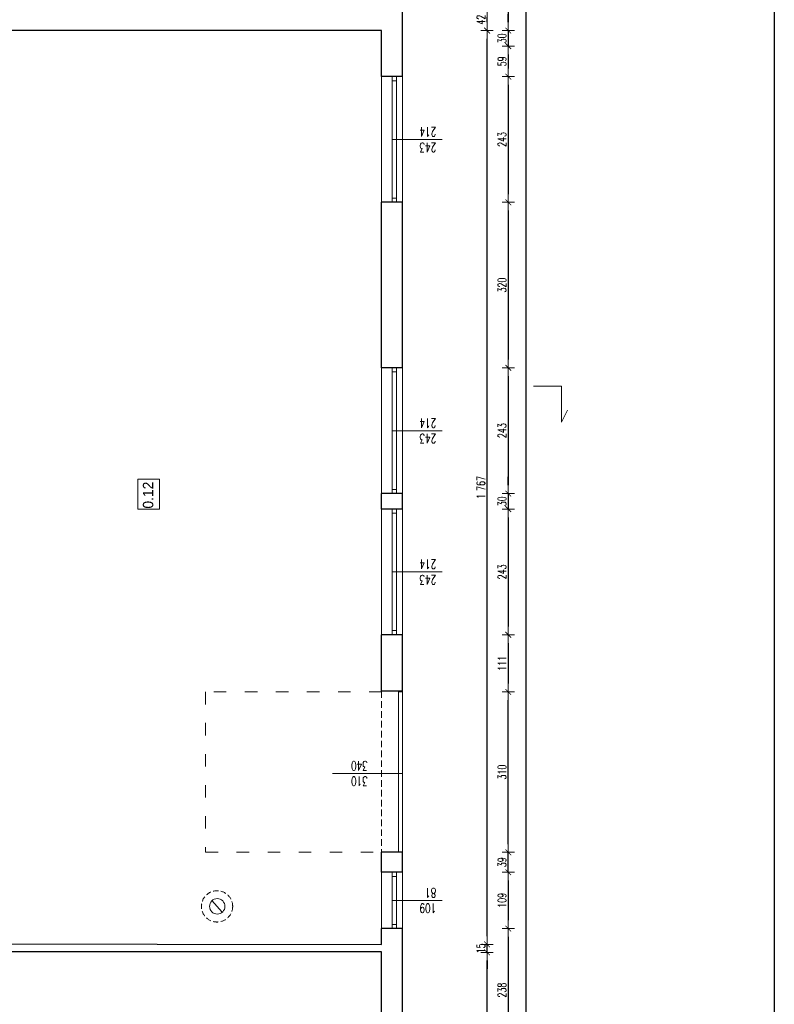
# Model space of a CAD drawing. Header units: millimetres. Extents: x -2948 to 78628, y 64669 to 215420.
# Tile 92 of 256: x 56605 to 58064, y 89950 to 91853. Entities that reach past the tile are written whole.
import ezdxf

# ---------------------------------------------------------------- set-up
doc = ezdxf.new("R2010")
doc.units = ezdxf.units.MM
for name, pattern in [('ACAD_ISO03W100', [30, 12, -18]), ('DASHED2', [0.375, 0.25, -0.125]), ('HIDDEN', [9.525, 6.35, -3.175])]:
    doc.linetypes.add(name, pattern=pattern)
for name, color, linetype, lineweight in [('-stolarka', 103, 'Continuous', 13), ('1_OPIS_OKNA', 60, 'Continuous', 13), ('kominy', 7, 'Continuous', 9), ('NOWE SCIANY', 3, 'Continuous', 13), ('NOWE WYBURZENIA', 1, 'Continuous', 20), ('OPIS', 2, 'Continuous', 13), ('pomiwszczenia', 95, 'Continuous', 20), ('POMOC', 1, 'Continuous', 13), ('STOLARKA', 3, 'Continuous', 13), ('stolarka opis', 60, 'Continuous', 13), ('WYMIAR', 5, 'Continuous', 13), ('ŚCIANY', 7, 'Continuous', 30)]:
    doc.layers.add(name, color=color, linetype=linetype, lineweight=lineweight)
doc.layers.add('FORMATKA', color=7, linetype='Continuous')
doc.styles.add('style2', font='romans.shx', dxfattribs={"width": 0.7})
doc.dimstyles.new('100', dxfattribs={"dimscale": 80, "dimtxt": 0.2, "dimasz": 0.2, "dimexe": 1.25, "dimexo": 0.625, "dimgap": 0.05, "dimtad": 1, "dimdec": 0, "dimdsep": 46, "dimlunit": 6, "dimtxsty": 'style2', "dimblk1": 'TICK', "dimblk2": 'TICK', "dimsah": 1, "dimcen": 0.2, "dimse1": 1, "dimse2": 1, "dimclrd": 256, "dimclrt": 2, "dimadec": 0, "dimazin": 0, "dimtfac": 1, "dimtdec": 0, "dimtix": 1, "dimtmove": 1, "dimatfit": 0, "dimldrblk": 'DOTSMALL', "dimfxl": 1, "dimtolj": 1, "dimtzin": 0, "dimarcsym": 0})

# ---------------------------------------------------------------- blocks, each defined once
blk = doc.blocks.new('TICK')
at = {"color": 5}
for p, q in [((-1, 0), (1, 0)), ((0, -0.75), (0, 0.75))]:
    blk.add_line(p, q, dxfattribs=at)
at = {"const_width": 0.1}
blk.add_lwpolyline([(-0.35, -0.35), (0.35, 0.35)], dxfattribs=at)
blk = doc.blocks.new('*D1347')
at = {"layer": 'Defpoints', "color": 0, "ltscale": 2, "transparency": 16777216}
for p in [(57386, 92011.2), (57358.1, 91832.2), (57549.6, 91832.2)]:
    blk.add_point(p, dxfattribs=at)
at = {"layer": 'WYMIAR', "lineweight": -2, "ltscale": 2, "transparency": 16777216}
blk.add_line((57549.6, 91995.2), (57549.6, 91848.2), dxfattribs=at)
at = {"layer": 'WYMIAR', "lineweight": -2, "ltscale": 2, "transparency": 16777216, "xscale": 16, "yscale": 16, "zscale": 16}
for p, rotation in [((57549.6, 92011.2), 90), ((57549.6, 91832.2), 270)]:
    blk.add_blockref('TICK', p, dxfattribs=dict(at, rotation=rotation))
at = {"layer": 'WYMIAR', "color": 2, "ltscale": 2, "transparency": 16777216, "insert": (57537.6, 91921.7), "char_height": 16, "attachment_point": 5, "rotation": 90, "style": 'style2'}
blk.add_mtext('\\A1;179', dxfattribs=at)
blk = doc.blocks.new('_DotSmall')
at = {"layer": 'OPIS', "color": 0, "const_width": 0.5}
blk.add_lwpolyline([(-0.0625, 0, 1), (0.0625, 0, 1)], format="xyb", close=True, dxfattribs=at)
blk = doc.blocks.new('*D1348')
at = {"layer": 'Defpoints', "color": 0, "ltscale": 2, "transparency": 16777216}
for p in [(57358.1, 91832.2), (57547.4, 91802.2), (57549.6, 91802.2)]:
    blk.add_point(p, dxfattribs=at)
at = {"layer": 'WYMIAR', "lineweight": -2, "ltscale": 2, "transparency": 16777216}
for p, q in [((57549.6, 91848.2), (57549.6, 91864.2)), ((57549.6, 91832.2), (57549.6, 91802.2)), ((57549.6, 91786.2), (57549.6, 91770.2))]:
    blk.add_line(p, q, dxfattribs=at)
at = {"layer": 'WYMIAR', "lineweight": -2, "ltscale": 2, "transparency": 16777216, "xscale": 16, "yscale": 16, "zscale": 16}
for p, rotation in [((57549.6, 91832.2), 270), ((57549.6, 91802.2), 90)]:
    blk.add_blockref('TICK', p, dxfattribs=dict(at, rotation=rotation))
at = {"layer": 'WYMIAR', "color": 2, "ltscale": 2, "transparency": 16777216, "insert": (57537.6, 91817.2), "char_height": 16, "attachment_point": 5, "rotation": 90, "style": 'style2'}
blk.add_mtext('\\A1;30', dxfattribs=at)
blk = doc.blocks.new('*D1349')
at = {"layer": 'Defpoints', "color": 0, "ltscale": 2, "transparency": 16777216}
for p in [(57547.4, 91802.2), (57386, 91743.2), (57549.6, 91743.2)]:
    blk.add_point(p, dxfattribs=at)
at = {"layer": 'WYMIAR', "lineweight": -2, "ltscale": 2, "transparency": 16777216}
blk.add_line((57549.6, 91786.2), (57549.6, 91759.2), dxfattribs=at)
at = {"layer": 'WYMIAR', "lineweight": -2, "ltscale": 2, "transparency": 16777216, "xscale": 16, "yscale": 16, "zscale": 16}
for p, rotation in [((57549.6, 91802.2), 90), ((57549.6, 91743.2), 270)]:
    blk.add_blockref('TICK', p, dxfattribs=dict(at, rotation=rotation))
at = {"layer": 'WYMIAR', "color": 2, "ltscale": 2, "transparency": 16777216, "insert": (57537.6, 91772.7), "char_height": 16, "attachment_point": 5, "rotation": 90, "style": 'style2'}
blk.add_mtext('\\A1;59', dxfattribs=at)
blk = doc.blocks.new('*D1350')
at = {"layer": 'Defpoints', "color": 0, "ltscale": 2, "transparency": 16777216}
for p in [(57386, 91743.2), (57386, 91500.2), (57549.6, 91500.2)]:
    blk.add_point(p, dxfattribs=at)
at = {"layer": 'WYMIAR', "lineweight": -2, "ltscale": 2, "transparency": 16777216}
blk.add_line((57549.6, 91727.2), (57549.6, 91516.2), dxfattribs=at)
at = {"layer": 'WYMIAR', "lineweight": -2, "ltscale": 2, "transparency": 16777216, "xscale": 16, "yscale": 16, "zscale": 16}
for p, rotation in [((57549.6, 91743.2), 90), ((57549.6, 91500.2), 270)]:
    blk.add_blockref('TICK', p, dxfattribs=dict(at, rotation=rotation))
at = {"layer": 'WYMIAR', "color": 2, "ltscale": 2, "transparency": 16777216, "insert": (57537.6, 91621.7), "char_height": 16, "attachment_point": 5, "rotation": 90, "style": 'style2'}
blk.add_mtext('\\A1;243', dxfattribs=at)
blk = doc.blocks.new('*D1351')
at = {"layer": 'Defpoints', "color": 0, "ltscale": 2, "transparency": 16777216}
for p in [(57386, 91500.2), (57549.6, 91180.2), (57560.9, 91180.2)]:
    blk.add_point(p, dxfattribs=at)
at = {"layer": 'WYMIAR', "lineweight": -2, "ltscale": 2, "transparency": 16777216}
blk.add_line((57549.6, 91484.2), (57549.6, 91196.2), dxfattribs=at)
at = {"layer": 'WYMIAR', "lineweight": -2, "ltscale": 2, "transparency": 16777216, "xscale": 16, "yscale": 16, "zscale": 16}
for p, rotation in [((57549.6, 91500.2), 90), ((57549.6, 91180.2), 270)]:
    blk.add_blockref('TICK', p, dxfattribs=dict(at, rotation=rotation))
at = {"layer": 'WYMIAR', "color": 2, "ltscale": 2, "transparency": 16777216, "insert": (57537.6, 91340.2), "char_height": 16, "attachment_point": 5, "rotation": 90, "style": 'style2'}
blk.add_mtext('\\A1;320', dxfattribs=at)
blk = doc.blocks.new('*D1352')
at = {"layer": 'Defpoints', "color": 0, "ltscale": 2, "transparency": 16777216}
for p in [(57560.9, 91180.2), (57549.6, 90937.2), (57560.9, 90937.2)]:
    blk.add_point(p, dxfattribs=at)
at = {"layer": 'WYMIAR', "lineweight": -2, "ltscale": 2, "transparency": 16777216}
blk.add_line((57549.6, 91164.2), (57549.6, 90953.2), dxfattribs=at)
at = {"layer": 'WYMIAR', "lineweight": -2, "ltscale": 2, "transparency": 16777216, "xscale": 16, "yscale": 16, "zscale": 16}
for p, rotation in [((57549.6, 91180.2), 90), ((57549.6, 90937.2), 270)]:
    blk.add_blockref('TICK', p, dxfattribs=dict(at, rotation=rotation))
at = {"layer": 'WYMIAR', "color": 2, "ltscale": 2, "transparency": 16777216, "insert": (57537.6, 91058.7), "char_height": 16, "attachment_point": 5, "rotation": 90, "style": 'style2'}
blk.add_mtext('\\A1;243', dxfattribs=at)
blk = doc.blocks.new('*D1353')
at = {"layer": 'Defpoints', "color": 0, "ltscale": 2, "transparency": 16777216}
for p in [(57560.9, 90937.2), (57549.6, 90907.2), (57560.9, 90907.2)]:
    blk.add_point(p, dxfattribs=at)
at = {"layer": 'WYMIAR', "lineweight": -2, "ltscale": 2, "transparency": 16777216}
for p, q in [((57549.6, 90953.2), (57549.6, 90969.2)), ((57549.6, 90937.2), (57549.6, 90907.2)), ((57549.6, 90891.2), (57549.6, 90875.2))]:
    blk.add_line(p, q, dxfattribs=at)
at = {"layer": 'WYMIAR', "lineweight": -2, "ltscale": 2, "transparency": 16777216, "xscale": 16, "yscale": 16, "zscale": 16}
for p, rotation in [((57549.6, 90937.2), 270), ((57549.6, 90907.2), 90)]:
    blk.add_blockref('TICK', p, dxfattribs=dict(at, rotation=rotation))
at = {"layer": 'WYMIAR', "color": 2, "ltscale": 2, "transparency": 16777216, "insert": (57537.6, 90922.2), "char_height": 16, "attachment_point": 5, "rotation": 90, "style": 'style2'}
blk.add_mtext('\\A1;30', dxfattribs=at)
blk = doc.blocks.new('*D1354')
at = {"layer": 'Defpoints', "color": 0, "ltscale": 2, "transparency": 16777216}
for p in [(57560.9, 90907.2), (57549.6, 90664.2), (57560.9, 90664.2)]:
    blk.add_point(p, dxfattribs=at)
at = {"layer": 'WYMIAR', "lineweight": -2, "ltscale": 2, "transparency": 16777216}
blk.add_line((57549.6, 90891.2), (57549.6, 90680.2), dxfattribs=at)
at = {"layer": 'WYMIAR', "lineweight": -2, "ltscale": 2, "transparency": 16777216, "xscale": 16, "yscale": 16, "zscale": 16}
for p, rotation in [((57549.6, 90907.2), 90), ((57549.6, 90664.2), 270)]:
    blk.add_blockref('TICK', p, dxfattribs=dict(at, rotation=rotation))
at = {"layer": 'WYMIAR', "color": 2, "ltscale": 2, "transparency": 16777216, "insert": (57537.6, 90785.7), "char_height": 16, "attachment_point": 5, "rotation": 90, "style": 'style2'}
blk.add_mtext('\\A1;243', dxfattribs=at)
blk = doc.blocks.new('*D1355')
at = {"layer": 'Defpoints', "color": 0, "ltscale": 2, "transparency": 16777216}
for p in [(57560.9, 90664.2), (57549.6, 90553.7), (57561.6, 90553.7)]:
    blk.add_point(p, dxfattribs=at)
at = {"layer": 'WYMIAR', "lineweight": -2, "ltscale": 2, "transparency": 16777216}
blk.add_line((57549.6, 90648.2), (57549.6, 90569.7), dxfattribs=at)
at = {"layer": 'WYMIAR', "lineweight": -2, "ltscale": 2, "transparency": 16777216, "xscale": 16, "yscale": 16, "zscale": 16}
for p, rotation in [((57549.6, 90664.2), 90), ((57549.6, 90553.7), 270)]:
    blk.add_blockref('TICK', p, dxfattribs=dict(at, rotation=rotation))
at = {"layer": 'WYMIAR', "color": 2, "ltscale": 2, "transparency": 16777216, "insert": (57537.6, 90608.9), "char_height": 16, "attachment_point": 5, "rotation": 90, "style": 'style2'}
blk.add_mtext('\\A1;111', dxfattribs=at)
blk = doc.blocks.new('*D1356')
at = {"layer": 'Defpoints', "color": 0, "ltscale": 2, "transparency": 16777216}
for p in [(57550.8, 90205.2), (57549.6, 90096.2), (57550.8, 90096.2)]:
    blk.add_point(p, dxfattribs=at)
at = {"layer": 'WYMIAR', "lineweight": -2, "ltscale": 2, "transparency": 16777216}
blk.add_line((57549.6, 90189.2), (57549.6, 90112.2), dxfattribs=at)
at = {"layer": 'WYMIAR', "lineweight": -2, "ltscale": 2, "transparency": 16777216, "xscale": 16, "yscale": 16, "zscale": 16}
for p, rotation in [((57549.6, 90205.2), 90), ((57549.6, 90096.2), 270)]:
    blk.add_blockref('TICK', p, dxfattribs=dict(at, rotation=rotation))
at = {"layer": 'WYMIAR', "color": 2, "ltscale": 2, "transparency": 16777216, "insert": (57537.6, 90150.7), "char_height": 16, "attachment_point": 5, "rotation": 90, "style": 'style2'}
blk.add_mtext('\\A1;109', dxfattribs=at)
blk = doc.blocks.new('*D1357')
at = {"layer": 'Defpoints', "color": 0, "ltscale": 2, "transparency": 16777216}
for p in [(57549.6, 90096.2), (57549.6, 89858.2), (57550.8, 89858.2)]:
    blk.add_point(p, dxfattribs=at)
at = {"layer": 'WYMIAR', "lineweight": -2, "ltscale": 2, "transparency": 16777216}
blk.add_line((57549.6, 90080.2), (57549.6, 89874.2), dxfattribs=at)
at = {"layer": 'WYMIAR', "lineweight": -2, "ltscale": 2, "transparency": 16777216, "xscale": 16, "yscale": 16, "zscale": 16}
for p, rotation in [((57549.6, 90096.2), 90), ((57549.6, 89858.2), 270)]:
    blk.add_blockref('TICK', p, dxfattribs=dict(at, rotation=rotation))
at = {"layer": 'WYMIAR', "color": 2, "ltscale": 2, "transparency": 16777216, "insert": (57537.6, 89977.2), "char_height": 16, "attachment_point": 5, "rotation": 90, "style": 'style2'}
blk.add_mtext('\\A1;238', dxfattribs=at)
blk = doc.blocks.new('*D1322')
at = {"layer": 'Defpoints', "color": 0, "ltscale": 2, "transparency": 16777216}
for p in [(57382, 90243.7), (57549.6, 90243.7), (57382, 90205.2)]:
    blk.add_point(p, dxfattribs=at)
at = {"layer": 'WYMIAR', "lineweight": -2, "ltscale": 2, "transparency": 16777216}
for p, q in [((57549.6, 90259.7), (57549.6, 90275.7)), ((57549.6, 90205.2), (57549.6, 90243.7)), ((57549.6, 90189.2), (57549.6, 90173.2))]:
    blk.add_line(p, q, dxfattribs=at)
at = {"layer": 'WYMIAR', "lineweight": -2, "ltscale": 2, "transparency": 16777216, "xscale": 16, "yscale": 16, "zscale": 16}
for p, rotation in [((57549.6, 90243.7), 270), ((57549.6, 90205.2), 90)]:
    blk.add_blockref('TICK', p, dxfattribs=dict(at, rotation=rotation))
at = {"layer": 'WYMIAR', "color": 2, "ltscale": 2, "transparency": 16777216, "insert": (57537.6, 90224.4), "char_height": 16, "attachment_point": 5, "rotation": 90, "style": 'style2'}
blk.add_mtext('\\A1;39', dxfattribs=at)
blk = doc.blocks.new('*D1328')
at = {"layer": 'Defpoints', "color": 0, "ltscale": 2, "transparency": 16777216}
for p in [(57382, 90553.7), (57549.6, 90553.7), (57386, 90243.7)]:
    blk.add_point(p, dxfattribs=at)
at = {"layer": 'WYMIAR', "lineweight": -2, "ltscale": 2, "transparency": 16777216}
blk.add_line((57549.6, 90259.7), (57549.6, 90537.7), dxfattribs=at)
at = {"layer": 'WYMIAR', "lineweight": -2, "ltscale": 2, "transparency": 16777216, "xscale": 16, "yscale": 16, "zscale": 16}
for p, rotation in [((57549.6, 90553.7), 90), ((57549.6, 90243.7), 270)]:
    blk.add_blockref('TICK', p, dxfattribs=dict(at, rotation=rotation))
at = {"layer": 'WYMIAR', "color": 2, "ltscale": 2, "transparency": 16777216, "insert": (57537.6, 90398.7), "char_height": 16, "attachment_point": 5, "rotation": 90, "style": 'style2'}
blk.add_mtext('\\A1;310', dxfattribs=at)
blk = doc.blocks.new('*D1199')
at = {"layer": 'Defpoints', "color": 0, "ltscale": 2, "transparency": 16777216}
for p in [(57372, 97889.2), (57372, 88222.2), (57583.6, 88222.2)]:
    blk.add_point(p, dxfattribs=at)
at = {"layer": 'WYMIAR', "lineweight": -2, "ltscale": 2, "transparency": 16777216}
blk.add_line((57583.6, 97873.2), (57583.6, 88238.2), dxfattribs=at)
at = {"layer": 'WYMIAR', "lineweight": -2, "ltscale": 2, "transparency": 16777216, "xscale": 16, "yscale": 16, "zscale": 16}
for p, rotation in [((57583.6, 97889.2), 90), ((57583.6, 88222.2), 270)]:
    blk.add_blockref('TICK', p, dxfattribs=dict(at, rotation=rotation))
at = {"layer": 'WYMIAR', "color": 2, "ltscale": 2, "transparency": 16777216, "insert": (57571.6, 93055.7), "char_height": 16, "attachment_point": 5, "rotation": 90, "style": 'style2'}
blk.add_mtext('\\A1;9\xa0667', dxfattribs=at)
blk = doc.blocks.new('*D1251')
at = {"layer": 'Defpoints', "color": 0, "ltscale": 2, "transparency": 16777216}
for p in [(57288.1, 90050.2), (57508.6, 90050.2), (57288.1, 88732.2)]:
    blk.add_point(p, dxfattribs=at)
at = {"layer": 'WYMIAR', "lineweight": -2, "ltscale": 2, "transparency": 16777216}
blk.add_line((57508.6, 88748.2), (57508.6, 90034.2), dxfattribs=at)
at = {"layer": 'WYMIAR', "lineweight": -2, "ltscale": 2, "transparency": 16777216, "xscale": 16, "yscale": 16, "zscale": 16}
for p, rotation in [((57508.6, 90050.2), 90), ((57508.6, 88732.2), 270)]:
    blk.add_blockref('TICK', p, dxfattribs=dict(at, rotation=rotation))
at = {"layer": 'WYMIAR', "color": 2, "ltscale": 2, "transparency": 16777216, "insert": (57496.6, 89391.2), "char_height": 16, "attachment_point": 5, "rotation": 90, "style": 'style2'}
blk.add_mtext('\\A1;1\xa0318', dxfattribs=at)
blk = doc.blocks.new('*D1252')
at = {"layer": 'Defpoints', "color": 0, "ltscale": 2, "transparency": 16777216}
for p in [(57304.3, 90065.7), (57508.6, 90065.7), (57304.3, 90050.2)]:
    blk.add_point(p, dxfattribs=at)
at = {"layer": 'WYMIAR', "lineweight": -2, "ltscale": 2, "transparency": 16777216}
for p, q in [((57508.6, 90081.7), (57508.6, 90097.7)), ((57508.6, 90050.2), (57508.6, 90065.7)), ((57508.6, 90034.2), (57508.6, 90018.2))]:
    blk.add_line(p, q, dxfattribs=at)
at = {"layer": 'WYMIAR', "lineweight": -2, "ltscale": 2, "transparency": 16777216, "xscale": 16, "yscale": 16, "zscale": 16}
for p, rotation in [((57508.6, 90065.7), 270), ((57508.6, 90050.2), 90)]:
    blk.add_blockref('TICK', p, dxfattribs=dict(at, rotation=rotation))
at = {"layer": 'WYMIAR', "color": 2, "ltscale": 2, "transparency": 16777216, "insert": (57496.6, 90057.9), "char_height": 16, "attachment_point": 5, "rotation": 90, "style": 'style2'}
blk.add_mtext('\\A1;15', dxfattribs=at)
blk = doc.blocks.new('*D1253')
at = {"layer": 'Defpoints', "color": 0, "ltscale": 2, "transparency": 16777216}
for p in [(57304.3, 91832.2), (57508.6, 91832.2), (57304.3, 90065.7)]:
    blk.add_point(p, dxfattribs=at)
at = {"layer": 'WYMIAR', "lineweight": -2, "ltscale": 2, "transparency": 16777216}
blk.add_line((57508.6, 90081.7), (57508.6, 91816.2), dxfattribs=at)
at = {"layer": 'WYMIAR', "lineweight": -2, "ltscale": 2, "transparency": 16777216, "xscale": 16, "yscale": 16, "zscale": 16}
for p, rotation in [((57508.6, 91832.2), 90), ((57508.6, 90065.7), 270)]:
    blk.add_blockref('TICK', p, dxfattribs=dict(at, rotation=rotation))
at = {"layer": 'WYMIAR', "color": 2, "ltscale": 2, "transparency": 16777216, "insert": (57496.6, 90948.9), "char_height": 16, "attachment_point": 5, "rotation": 90, "style": 'style2'}
blk.add_mtext('\\A1;1\xa0767', dxfattribs=at)
blk = doc.blocks.new('*D1254')
at = {"layer": 'Defpoints', "color": 0, "ltscale": 2, "transparency": 16777216}
for p in [(57304.3, 91874.2), (57508.6, 91874.2), (57304.3, 91832.2)]:
    blk.add_point(p, dxfattribs=at)
at = {"layer": 'WYMIAR', "lineweight": -2, "ltscale": 2, "transparency": 16777216}
blk.add_line((57508.6, 91848.2), (57508.6, 91858.2), dxfattribs=at)
at = {"layer": 'WYMIAR', "lineweight": -2, "ltscale": 2, "transparency": 16777216, "xscale": 16, "yscale": 16, "zscale": 16}
for p, rotation in [((57508.6, 91874.2), 90), ((57508.6, 91832.2), 270)]:
    blk.add_blockref('TICK', p, dxfattribs=dict(at, rotation=rotation))
at = {"layer": 'WYMIAR', "color": 2, "ltscale": 2, "transparency": 16777216, "insert": (57496.6, 91853.2), "char_height": 16, "attachment_point": 5, "rotation": 90, "style": 'style2'}
blk.add_mtext('\\A1;42', dxfattribs=at)

msp = doc.modelspace()

# ---------------------------------------------------------------- linework, layer by layer
at = {"layer": '-stolarka'}
for p, q in [((57325.3, 91743.2), (57325.3, 91500.2)), ((57333.3, 91735.2), (57325.3, 91735.2)), ((57333.3, 91743.2), (57333.3, 91500.2)), ((57333.3, 91508.2), (57325.3, 91508.2)), ((57325.3, 91180.2), (57325.3, 90937.2)), ((57333.3, 91180.2), (57333.3, 90937.2)), ((57333.3, 91172.2), (57325.3, 91172.2)), ((57333.3, 90945.2), (57325.3, 90945.2)), ((57325.3, 90907.2), (57325.3, 90664.2)), ((57333.3, 90899.2), (57325.3, 90899.2)), ((57333.3, 90907.2), (57333.3, 90664.2)), ((57333.3, 90672.2), (57325.3, 90672.2)), ((57325.3, 90205.2), (57325.3, 90096.2)), ((57333.3, 90205.2), (57333.3, 90096.2)), ((57333.3, 90205.2), (57333.3, 90096.2)), ((57333.3, 90197.2), (57325.3, 90197.2)), ((57333.3, 90197.2), (57325.3, 90197.2)), ((57333.3, 90104.2), (57325.3, 90104.2)), ((57333.3, 90104.2), (57325.3, 90104.2))]:
    msp.add_line(p, q, dxfattribs=at)
at = {"layer": '1_OPIS_OKNA'}
for p, q in [((57421.7, 91058.7), (57325.3, 91058.7)), ((57421.7, 90785.7), (57325.3, 90785.7)), ((57421.7, 90150.7), (57325.3, 90150.7)), ((57421.7, 90150.7), (57325.3, 90150.7))]:
    msp.add_line(p, q, dxfattribs=at)
at = {"layer": 'FORMATKA', "ltscale": 2}
msp.add_lwpolyline([(55194.1, 87880.8), (55194.1, 99275.9), (58064.1, 99275.9), (58064.1, 87880.8)], close=True, dxfattribs=at)
at = {"layer": 'kominy', "ltscale": 2}
msp.add_lwpolyline([(56996, 90128.1), (56976.3, 90150.3)], dxfattribs=at)
at = {"layer": 'kominy', "linetype": 'DASHED2', "ltscale": 40}
msp.add_circle((56986.4, 90139.1), 30.2, dxfattribs=at)
at = {"layer": 'kominy', "ltscale": 2}
msp.add_circle((56986.8, 90139.2), 14.9, dxfattribs=at)
at = {"layer": 'NOWE SCIANY', "linetype": 'HIDDEN', "ltscale": 2}
msp.add_line((57304.3, 90237.2), (57304.3, 90555.2), dxfattribs=at)
msp.add_line((57304.3, 90237.2), (57304.3, 90555.2), dxfattribs=at)
at = {"layer": 'NOWE SCIANY'}
msp.add_line((57345.3, 90396.2), (57209.8, 90396.2), dxfattribs=at)
msp.add_line((57345.3, 90396.2), (57209.8, 90396.2), dxfattribs=at)
at = {"layer": 'NOWE SCIANY', "linetype": 'ACAD_ISO03W100', "ltscale": 2}
msp.add_lwpolyline([(57304.3, 90553.7), (56964.3, 90553.7), (56964.3, 90243.7), (57304.3, 90243.7)], dxfattribs=at)
at = {"layer": 'NOWE SCIANY', "ltscale": 2}
msp.add_lwpolyline([(57337.3, 90243.7), (57337.3, 90553.7), (57345.3, 90553.7), (57345.3, 90243.7)], close=True, dxfattribs=at)
at = {"layer": 'NOWE SCIANY'}
for points in [[(57345.3, 90243.7), (57304.3, 90243.7)], [(56436.3, 90051.2), (57304.3, 90051.2)]]:
    msp.add_lwpolyline(points, dxfattribs=at)
at = {"layer": 'NOWE WYBURZENIA'}
msp.add_line((57345.3, 90555.2), (57345.3, 90408.2), dxfattribs=at)
msp.add_line((57345.3, 90555.2), (57345.3, 90408.2), dxfattribs=at)
at = {"layer": 'pomiwszczenia'}
msp.add_lwpolyline([(56833.2, 90906.9), (56833.2, 90964.8), (56874.8, 90964.8), (56874.8, 90906.9)], close=True, dxfattribs=at)
at = {"layer": 'POMOC'}
for p, q in [((57304.3, 91500.2), (57304.3, 91743.2)), ((57345.3, 91743.2), (57345.3, 91500.2)), ((57304.3, 90937.2), (57304.3, 91180.2)), ((57345.3, 91180.2), (57345.3, 90937.2)), ((57304.3, 90664.2), (57304.3, 90907.2)), ((57345.3, 90907.2), (57345.3, 90664.2)), ((57304.3, 90096.2), (57304.3, 90205.2)), ((57345.3, 90205.2), (57345.3, 90096.2)), ((57345.3, 90205.2), (57345.3, 90096.2))]:
    msp.add_line(p, q, dxfattribs=at)
at = {"layer": 'STOLARKA', "ltscale": 2}
for p, q in [((57598.6, 91144.7), (57652.5, 91144.7)), ((57652.5, 91144.7), (57652.5, 91074.9)), ((57652.5, 91074.9), (57664.4, 91098.1))]:
    msp.add_line(p, q, dxfattribs=at)
at = {"layer": 'stolarka opis'}
msp.add_line((57421.7, 91621.7), (57325.3, 91621.7), dxfattribs=at)
at = {"layer": 'ŚCIANY', "ltscale": 2}
for p, q in [((57345.3, 91743.2), (57345.3, 92011.2)), ((57263.3, 91832.2), (56436.3, 91832.2)), ((57304.3, 91832.2), (57263.3, 91832.2)), ((57304.3, 91743.2), (57304.3, 91832.2)), ((57345.3, 91743.2), (57304.3, 91743.2)), ((57304.3, 91180.2), (57304.3, 91500.2)), ((57345.3, 91500.2), (57304.3, 91500.2)), ((57345.3, 91500.2), (57310.3, 91500.2)), ((57345.3, 91180.2), (57345.3, 91500.2)), ((57345.3, 91180.2), (57304.3, 91180.2)), ((57304.3, 90907.2), (57304.3, 90937.2)), ((57345.3, 90937.2), (57304.3, 90937.2)), ((57345.3, 90937.2), (57310.3, 90937.2)), ((57345.3, 90907.2), (57345.3, 90937.2)), ((57345.3, 90907.2), (57304.3, 90907.2)), ((57304.3, 90555.2), (57304.3, 90664.2)), ((57345.3, 90664.2), (57304.3, 90664.2)), ((57345.3, 90664.2), (57310.3, 90664.2)), ((57345.3, 90555.2), (57345.3, 90664.2)), ((57345.3, 90555.2), (57345.3, 90664.2)), ((57345.3, 90555.2), (57304.3, 90555.2)), ((57345.3, 90555.2), (57304.3, 90555.2)), ((57345.3, 90243.7), (57304.3, 90243.7)), ((57304.3, 90205.2), (57304.3, 90243.7)), ((57345.3, 90205.2), (57345.3, 90243.7)), ((57304.3, 90205.2), (57304.3, 90238.7)), ((57345.3, 90205.2), (57345.3, 90238.7)), ((57345.3, 90205.2), (57345.3, 90238.7)), ((57345.3, 90205.2), (57304.3, 90205.2)), ((57345.3, 90205.2), (57304.3, 90205.2)), ((57345.3, 90096.2), (57304.3, 90096.2)), ((57345.3, 90096.2), (57304.3, 90096.2)), ((57304.3, 90065.7), (57304.3, 90096.2)), ((57345.3, 89858.2), (57345.3, 90096.2)), ((57345.3, 89858.2), (57345.3, 90096.2)), ((57304.3, 89858.2), (57304.3, 90051.2)), ((57345.3, 89998.2), (57345.3, 90029.2))]:
    msp.add_line(p, q, dxfattribs=at)
for points in [[(56436.3, 90066.7), (57304.3, 90065.7)], [(57304.3, 90051.2), (56436.3, 90051.2)]]:
    msp.add_lwpolyline(points, dxfattribs=at)

# ---------------------------------------------------------------- texts
at = {"layer": '1_OPIS_OKNA', "ltscale": 0.2, "char_height": 18, "width": 280.137, "attachment_point": 1, "rotation": 179.9915, "style": 'style2'}
for s, insert in [('243\\P214', (57410.3, 91034.4)), ('243\\P214', (57410.3, 90761.4)), ('109\\P81', (57410.3, 90126.4)), ('109\\P81', (57410.3, 90126.4))]:
    msp.add_mtext(s, dxfattribs=dict(at, insert=insert))
at = {"layer": 'NOWE SCIANY', "linetype": 'Continuous', "ltscale": 0.2, "insert": (57277.9, 90371.9), "char_height": 18, "width": 280.137, "attachment_point": 1, "rotation": 179.9915, "style": 'style2'}
msp.add_mtext('310\\P340', dxfattribs=at)
at = {"layer": 'pomiwszczenia', "insert": (56853.1, 90934.1), "char_height": 20, "attachment_point": 5, "rotation": 90}
msp.add_mtext_dynamic_manual_height_columns('0.12', width=0.766, gutter_width=4.5, heights=[0], dxfattribs=at)
at = {"layer": 'stolarka opis', "ltscale": 0.2, "insert": (57410.3, 91597.4), "char_height": 18, "width": 280.137, "attachment_point": 1, "rotation": 179.9915, "style": 'style2'}
msp.add_mtext('243\\P214', dxfattribs=at)

# ---------------------------------------------------------------- dimensions: what is measured, and where the dimension line sits
at = {"layer": 'WYMIAR', "ltscale": 2}
for base, p1, p2, angle, picture, middle in [((57583.6, 88222.2), (57372, 97889.2), (57372, 88222.2), 90, '*D1199', (57571.6, 93055.7)), ((57549.6, 91832.2), (57386, 92011.2), (57358.1, 91832.2), 90, '*D1347', (57537.6, 91921.7)), ((57508.6, 91874.2), (57304.3, 91832.2), (57304.3, 91874.2), 90, '*D1254', (57496.6, 91853.2)), ((57549.6, 91802.2), (57358.1, 91832.2), (57547.4, 91802.2), 90, '*D1348', (57537.6, 91817.2)), ((57508.58391, 91832.17019), (57304.33812, 90065.67018), (57304.33409, 91832.17019), 90, '*D1253', (57496.58391, 90948.92018)), ((57549.6, 91743.2), (57547.4, 91802.2), (57386, 91743.2), 90, '*D1349', (57537.6, 91772.7)), ((57549.6, 91500.2), (57386, 91743.2), (57386, 91500.2), 90, '*D1350', (57537.6, 91621.7)), ((57549.6, 91180.2), (57386, 91500.2), (57560.9, 91180.2), 90, '*D1351', (57537.6, 91340.2)), ((57549.6, 90937.2), (57560.9, 91180.2), (57560.9, 90937.2), 90, '*D1352', (57537.6, 91058.7)), ((57549.6, 90907.2), (57560.9, 90937.2), (57560.9, 90907.2), 90, '*D1353', (57537.6, 90922.2)), ((57549.6, 90664.2), (57560.9, 90907.2), (57560.9, 90664.2), 90, '*D1354', (57537.6, 90785.7)), ((57549.5871557, 90553.6701859), (57560.8699091, 90664.1701859), (57561.5871557, 90553.6701859), 90, '*D1355', (57537.5871557, 90608.9201859)), ((57549.6, 90553.7), (57386, 90243.7), (57382, 90553.7), 270, '*D1328', (57537.6, 90398.7)), ((57549.6, 90096.2), (57550.8, 90205.2), (57550.8, 90096.2), 90, '*D1356', (57537.6, 90150.7)), ((57549.6, 89858.2), (57549.6, 90096.2), (57550.8, 89858.2), 90, '*D1357', (57537.6, 89977.2)), ((57508.58391, 90065.67018), (57304.33409, 90050.17019), (57304.33812, 90065.67018), 90, '*D1252', (57496.58391, 90057.92018)), ((57508.6, 90050.2), (57288.1, 88732.2), (57288.1, 90050.2), 90, '*D1251', (57496.6, 89391.2))]:
    dim = msp.add_linear_dim(base=base, p1=p1, p2=p2, angle=angle, dimstyle='100', dxfattribs=at)
    dim.commit()
    dim.dimension.update_dxf_attribs({"geometry": picture, "text_midpoint": middle})
dim = msp.add_aligned_dim(p1=(57382.0165527, 90205.1701859), p2=(57382.0165527, 90243.6701859), distance=-167.570603, dimstyle='100', dxfattribs=at)
dim.commit()
dim.dimension.update_dxf_attribs({"geometry": '*D1322', "text_midpoint": (57537.5871557, 90224.4201859)})

doc.saveas('drawing.dxf')
